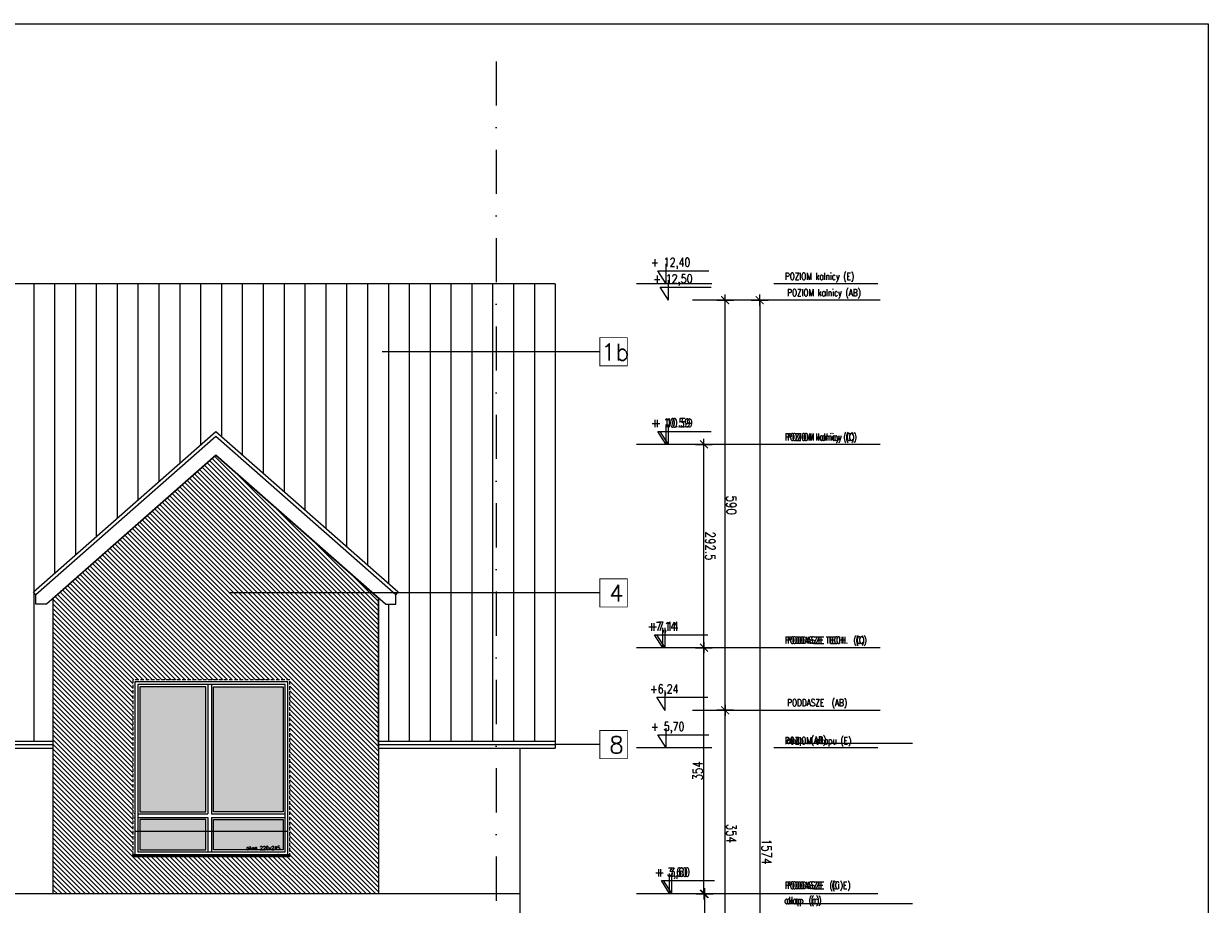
# Model space of a CAD drawing. Header units: millimetres. Extents: x -82287 to 177822, y -399756 to 0.
# Tile 88 of 228: x 76395 to 78099, y -209069 to -207802. Entities that reach past the tile are written whole.
import ezdxf
from ezdxf.enums import TextEntityAlignment as Align

# ---------------------------------------------------------------- set-up
doc = ezdxf.new("R2010")
doc.units = ezdxf.units.MM
doc.header["$MEASUREMENT"] = 0
doc.linetypes.add('SUŁOSZOWA - PB 21 03$0$CARKOVANA', pattern=[7.5, 5, -2.5])
doc.linetypes.add('SUŁOSZOWA - PB 21 03$0$DASHDOT', pattern=[25.4, 12.7, -6.35, 0, -6.35])
doc.layers.get('DEFPOINTS').update_dxf_attribs({"lineweight": 50})
doc.layers.add('FL_XREF', color=252, linetype='Continuous')
for name, color, linetype, lineweight in [('SUŁOSZOWA - PB 21 03$0$! opisy okien elewacja', 251, 'Continuous', 0), ('SUŁOSZOWA - PB 21 03$0$!! 0_ Istn-okna', 251, 'Continuous', 0), ('SUŁOSZOWA - PB 21 03$0$!! 0_bloki rzędnych', 251, 'Continuous', 0), ('SUŁOSZOWA - PB 21 03$0$!! 0_Opis_pom', 251, 'Continuous', 0), ('SUŁOSZOWA - PB 21 03$0$!! 1  WYDZIELENIE PPOŻ', 251, 'Continuous', 0), ('SUŁOSZOWA - PB 21 03$0$!! 1_ELEWACJA KOLOR', 251, 'Continuous', 0), ('SUŁOSZOWA - PB 21 03$0$!! 1_Hatch dach', 251, 'Continuous', 0), ('SUŁOSZOWA - PB 21 03$0$!! 1_OPIS POM NOWE', 251, 'Continuous', 0), ('SUŁOSZOWA - PB 21 03$0$!! 1_projektowana elewacja', 251, 'Continuous', 0), ('SUŁOSZOWA - PB 21 03$0$!!_1  OPISY ELEWACJE', 251, 'Continuous', 0), ('SUŁOSZOWA - PB 21 03$0$0-osie-liniA', 251, 'SUŁOSZOWA - PB 21 03$0$DASHDOT', 0), ('SUŁOSZOWA - PB 21 03$0$0-rzedne-blok', 251, 'Continuous', 0)]:
    doc.layers.add(name, color=color, linetype=linetype, lineweight=lineweight)
doc.layers.add('SUŁOSZOWA - PB 21 03$0$!! 0_ramki', color=251, linetype='Continuous', lineweight=0, plot=False)
doc.layers.add('SUŁOSZOWA - PB 21 03$0$ND', color=251, linetype='Continuous', lineweight=0, plot=False)
doc.styles.add('SUŁOSZOWA - PB 21 03$0$ARIAL', font='tahoma.ttf')
doc.styles.add('SUŁOSZOWA - PB 21 03$0$DEUTSCH', font='SIMPLEX8')
doc.styles.add('SUŁOSZOWA - PB 21 03$0$SIMPLEX', font='simplex.shx', dxfattribs={"width": 0.77})
doc.styles.add('SUŁOSZOWA - PB 21 03$0$TXT', font='simplex.shx')
doc.dimstyles.new('SUŁOSZOWA - PB 21 03$0$OL PB 100', dxfattribs={"dimscale": 4, "dimtxt": 3.5, "dimasz": 0.2, "dimexe": 10, "dimexo": 10, "dimgap": 0.5, "dimtad": 1, "dimdec": 1, "dimrnd": 0.5, "dimzin": 9, "dimdsep": 46, "dimtxsty": 'SUŁOSZOWA - PB 21 03$0$SIMPLEX', "dimblk": 'SUŁOSZOWA - PB 21 03$0$thick_MSz', "dimcen": 0.05, "dimdle": 8, "dimse1": 1, "dimse2": 1, "dimclrd": 256, "dimclre": 256, "dimclrt": 3, "dimadec": 1, "dimazin": 2, "dimtfac": 1, "dimtdec": 1, "dimtix": 1, "dimtofl": 0, "dimtmove": 2, "dimatfit": 3, "dimldrblk": 'SUŁOSZOWA - PB 21 03$0$thick_MSz', "dimfxl": 10, "dimfxlon": 1, "dimtolj": 1, "dimlwd": -1, "dimlwe": -1, "dimarcsym": 0})

# ---------------------------------------------------------------- blocks, each defined once
blk = doc.blocks.new('SUŁOSZOWA - PB 21 03$0$thick_MSz')
for p, q in [((-10, 0), (10, 0)), ((0, 15), (0, -15))]:
    blk.add_line(p, q)
at = {"const_width": 2, "elevation": 2}
blk.add_lwpolyline([(-7.1, -7.1), (7.1, 7.1)], dxfattribs=at)
blk = doc.blocks.new('*D73')
at = {"layer": 'DEFPOINTS', "color": 0, "ltscale": 100, "transparency": 16777216}
for p in [(15846.3, 8789.5), (14272.3, 8752.2), (15846.3, 8606.6)]:
    blk.add_point(p, dxfattribs=at)
at = {"layer": 'SUŁOSZOWA - PB 21 03$0$ND', "ltscale": 100, "transparency": 16777216}
blk.add_line((14273.1, 8789.5), (15845.5, 8789.5), dxfattribs=at)
at = {"layer": 'SUŁOSZOWA - PB 21 03$0$ND', "ltscale": 100, "transparency": 16777216, "xscale": 0.8, "yscale": 0.8, "zscale": 0.8}
for p, rotation in [((14272.3, 8789.5), 180.0000000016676), ((15846.3, 8789.5), 1.667517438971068e-09)]:
    blk.add_blockref('SUŁOSZOWA - PB 21 03$0$thick_MSz', p, dxfattribs=dict(at, rotation=rotation))
at = {"layer": 'SUŁOSZOWA - PB 21 03$0$ND', "color": 3, "ltscale": 100, "transparency": 16777216, "insert": (15065.7, 8799.5), "char_height": 14, "attachment_point": 5, "rotation": 0, "style": 'SUŁOSZOWA - PB 21 03$0$SIMPLEX'}
blk.add_mtext('\\A1;1574', dxfattribs=at)
blk = doc.blocks.new('SUŁOSZOWA - PB 21 03$0$D_kota')
for p, q in [((-0.8, 15), (8.7, 15)), ((8.7, 0), (-0.8, 15)), ((8.7, 0), (8.7, 23))]:
    blk.add_line(p, q)
blk.add_lwpolyline([(-0.8, 15), (57.9, 15)])
at = {"style": 'SUŁOSZOWA - PB 21 03$0$DEUTSCH', "width": 0.8}
blk.add_attdef('POZ.ARCH', (7.3, 19.7), '', height=10, dxfattribs=at)
blk = doc.blocks.new('*D75')
at = {"layer": 'DEFPOINTS', "color": 0, "ltscale": 100, "transparency": 16777216}
for p in [(14862.3, 8739.9), (14862.3, 8648.6), (15216.3, 8648.5)]:
    blk.add_point(p, dxfattribs=at)
at = {"layer": 'SUŁOSZOWA - PB 21 03$0$ND', "ltscale": 100, "transparency": 16777216}
blk.add_line((15215.5, 8739.9), (14863.1, 8739.9), dxfattribs=at)
at = {"layer": 'SUŁOSZOWA - PB 21 03$0$ND', "ltscale": 100, "transparency": 16777216, "xscale": 0.8, "yscale": 0.8, "zscale": 0.8}
for p, rotation in [((14862.3, 8739.9), 180.0000000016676), ((15216.3, 8739.9), 1.667546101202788e-09)]:
    blk.add_blockref('SUŁOSZOWA - PB 21 03$0$thick_MSz', p, dxfattribs=dict(at, rotation=rotation))
at = {"layer": 'SUŁOSZOWA - PB 21 03$0$ND', "color": 3, "ltscale": 100, "transparency": 16777216, "insert": (15039.3, 8748.9), "char_height": 14, "attachment_point": 5, "rotation": 0, "style": 'SUŁOSZOWA - PB 21 03$0$SIMPLEX'}
blk.add_mtext('\\A1;354', dxfattribs=at)
blk = doc.blocks.new('*D76')
at = {"layer": 'DEFPOINTS', "color": 0, "ltscale": 100, "transparency": 16777216}
for p in [(14272.3, 8739.9), (14272.3, 8693), (14862.3, 8648.6)]:
    blk.add_point(p, dxfattribs=at)
at = {"layer": 'SUŁOSZOWA - PB 21 03$0$ND', "ltscale": 100, "transparency": 16777216}
blk.add_line((14861.5, 8739.9), (14273.1, 8739.9), dxfattribs=at)
at = {"layer": 'SUŁOSZOWA - PB 21 03$0$ND', "ltscale": 100, "transparency": 16777216, "xscale": 0.8, "yscale": 0.8, "zscale": 0.8}
for p, rotation in [((14272.3, 8739.9), 180.0000000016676), ((14862.3, 8739.9), 1.667546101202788e-09)]:
    blk.add_blockref('SUŁOSZOWA - PB 21 03$0$thick_MSz', p, dxfattribs=dict(at, rotation=rotation))
at = {"layer": 'SUŁOSZOWA - PB 21 03$0$ND', "color": 3, "ltscale": 100, "transparency": 16777216, "insert": (14567.3, 8748.9), "char_height": 14, "attachment_point": 5, "rotation": 0, "style": 'SUŁOSZOWA - PB 21 03$0$SIMPLEX'}
blk.add_mtext('\\A1;590', dxfattribs=at)
blk = doc.blocks.new('*D78')
at = {"layer": 'DEFPOINTS', "color": 0, "ltscale": 100, "transparency": 16777216}
for p in [(15126.3, 8710.4), (15126.3, 8648.5), (15486.3, 8648.5)]:
    blk.add_point(p, dxfattribs=at)
at = {"layer": 'SUŁOSZOWA - PB 21 03$0$ND', "ltscale": 100, "transparency": 16777216}
blk.add_line((15485.5, 8710.4), (15127.1, 8710.4), dxfattribs=at)
at = {"layer": 'SUŁOSZOWA - PB 21 03$0$ND', "ltscale": 100, "transparency": 16777216, "xscale": 0.8, "yscale": 0.8, "zscale": 0.8, "rotation": 180}
blk.add_blockref('SUŁOSZOWA - PB 21 03$0$thick_MSz', (15126.3, 8710.4), dxfattribs=at)
at = {"layer": 'SUŁOSZOWA - PB 21 03$0$ND', "ltscale": 100, "transparency": 16777216, "xscale": 0.8, "yscale": 0.8, "zscale": 0.8}
blk.add_blockref('SUŁOSZOWA - PB 21 03$0$thick_MSz', (15486.3, 8710.4), dxfattribs=at)
at = {"layer": 'SUŁOSZOWA - PB 21 03$0$ND', "color": 3, "ltscale": 100, "transparency": 16777216, "insert": (15306.3, 8701.4), "char_height": 14, "attachment_point": 5, "rotation": 180, "style": 'SUŁOSZOWA - PB 21 03$0$SIMPLEX'}
blk.add_mtext('\\A1;360', dxfattribs=at)
blk = doc.blocks.new('*D79')
at = {"layer": 'DEFPOINTS', "color": 0, "ltscale": 100, "transparency": 16777216}
for p in [(14772.3, 8709.4), (14772.3, 8648.5), (15126.3, 8648.5)]:
    blk.add_point(p, dxfattribs=at)
at = {"layer": 'SUŁOSZOWA - PB 21 03$0$ND', "ltscale": 100, "transparency": 16777216}
blk.add_line((15125.5, 8709.4), (14773.1, 8709.4), dxfattribs=at)
at = {"layer": 'SUŁOSZOWA - PB 21 03$0$ND', "ltscale": 100, "transparency": 16777216, "xscale": 0.8, "yscale": 0.8, "zscale": 0.8, "rotation": 180}
blk.add_blockref('SUŁOSZOWA - PB 21 03$0$thick_MSz', (14772.3, 8709.4), dxfattribs=at)
at = {"layer": 'SUŁOSZOWA - PB 21 03$0$ND', "ltscale": 100, "transparency": 16777216, "xscale": 0.8, "yscale": 0.8, "zscale": 0.8}
blk.add_blockref('SUŁOSZOWA - PB 21 03$0$thick_MSz', (15126.3, 8709.4), dxfattribs=at)
at = {"layer": 'SUŁOSZOWA - PB 21 03$0$ND', "color": 3, "ltscale": 100, "transparency": 16777216, "insert": (14949.3, 8700.4), "char_height": 14, "attachment_point": 5, "rotation": 180, "style": 'SUŁOSZOWA - PB 21 03$0$SIMPLEX'}
blk.add_mtext('\\A1;354', dxfattribs=at)
blk = doc.blocks.new('*D80')
at = {"layer": 'DEFPOINTS', "color": 0, "ltscale": 100, "transparency": 16777216}
for p in [(14479.8, 8709.4), (14479.8, 8593.5), (14772.3, 8593.5)]:
    blk.add_point(p, dxfattribs=at)
at = {"layer": 'SUŁOSZOWA - PB 21 03$0$ND', "ltscale": 100, "transparency": 16777216}
blk.add_line((14771.5, 8709.4), (14480.6, 8709.4), dxfattribs=at)
at = {"layer": 'SUŁOSZOWA - PB 21 03$0$ND', "ltscale": 100, "transparency": 16777216, "xscale": 0.8, "yscale": 0.8, "zscale": 0.8, "rotation": 180}
blk.add_blockref('SUŁOSZOWA - PB 21 03$0$thick_MSz', (14479.8, 8709.4), dxfattribs=at)
at = {"layer": 'SUŁOSZOWA - PB 21 03$0$ND', "ltscale": 100, "transparency": 16777216, "xscale": 0.8, "yscale": 0.8, "zscale": 0.8}
blk.add_blockref('SUŁOSZOWA - PB 21 03$0$thick_MSz', (14772.3, 8709.4), dxfattribs=at)
at = {"layer": 'SUŁOSZOWA - PB 21 03$0$ND', "color": 3, "ltscale": 100, "transparency": 16777216, "insert": (14626.1, 8718.4), "char_height": 14, "attachment_point": 5, "style": 'SUŁOSZOWA - PB 21 03$0$SIMPLEX'}
blk.add_mtext('\\A1;292.5', dxfattribs=at)
blk = doc.blocks.new('SUŁOSZOWA - PB 21 03$0$N OKNO 220X245')
at = {"layer": 'SUŁOSZOWA - PB 21 03$0$!! 1_Hatch dach', "true_color": 0x575757}
h = blk.add_hatch(dxfattribs=at)
h.set_pattern_fill('DOTS', color=251, angle=360)
h.set_pattern_definition([(180, (74902.1715, -193611.4926), (-0.79375, -1.5875), [0, -1.5875])])
h.paths.add_polyline_path([(74700.2, -203917.2), (74795.2, -203917.2), (74795.2, -203873.7), (74700.2, -203873.7)])
h.paths.add_polyline_path([(74806.2, -203917.2), (74906.2, -203917.2), (74906.2, -203873.7), (74806.2, -203873.7)])
h.paths.add_polyline_path([(74806.2, -203862.7), (74906.2, -203862.7), (74906.2, -203682.7), (74806.2, -203682.7)])
h.paths.add_polyline_path([(74700.2, -203862.7), (74795.2, -203862.7), (74795.2, -203682.7), (74700.2, -203682.7)])
h = blk.add_hatch(dxfattribs=at)
h.set_pattern_fill('ANSI31', color=251, scale=0.05, angle=360)
h.set_pattern_definition([(45, (26142.61758, 33649.01818), (-0.11225320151, 0.11225320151), [])])
h.paths.add_polyline_path([(74690.2, -203924.2), (74916.2, -203924.2), (74916.2, -203927.2), (74690.2, -203927.2)])
blk.add_lwpolyline([(74693.2, -203890.7), (74913.2, -203890.7)])
at = {"layer": 'SUŁOSZOWA - PB 21 03$0$! opisy okien elewacja'}
for p in [(74693.2, -203865.2), (74693.2, -203871.2), (74693.2, -203924.2), (74899.2, -203924.2)]:
    blk.add_point(p, dxfattribs=at)
at = {"layer": 'SUŁOSZOWA - PB 21 03$0$!! 0_ Istn-okna', "linetype": 'SUŁOSZOWA - PB 21 03$0$CARKOVANA', "lineweight": 5}
blk.add_lwpolyline([(74690.2, -203927.2), (74916.2, -203927.2), (74916.2, -203672.7), (74690.2, -203672.7)], close=True, dxfattribs=at)
at = {"layer": 'SUŁOSZOWA - PB 21 03$0$!! 0_ Istn-okna'}
for points in [[(74693.2, -203924.2), (74913.2, -203924.2), (74913.2, -203675.7), (74693.2, -203675.7)], [(74697.2, -203920.2), (74909.2, -203920.2), (74909.2, -203679.7), (74697.2, -203679.7)], [(74795.2, -203682.7), (74700.2, -203682.7), (74700.2, -203862.7), (74795.2, -203862.7)], [(74806.2, -203682.7), (74906.2, -203682.7), (74906.2, -203862.7), (74806.2, -203862.7)], [(74795.2, -203873.7), (74700.2, -203873.7), (74700.2, -203917.2), (74795.2, -203917.2)], [(74806.2, -203873.7), (74906.2, -203873.7), (74906.2, -203917.2), (74806.2, -203917.2)], [(74690.2, -203924.2), (74916.2, -203924.2), (74916.2, -203927.2), (74690.2, -203927.2)]]:
    blk.add_lwpolyline(points, close=True, dxfattribs=at)
for points in [[(74798.2, -203679.7), (74798.2, -203865.7)], [(74803.2, -203679.7), (74803.2, -203865.7)], [(74697.2, -203865.7), (74798.2, -203865.7)], [(74697.2, -203870.7), (74798.2, -203870.7)], [(74798.2, -203870.7), (74798.2, -203920.2)], [(74803.2, -203865.7), (74909.2, -203865.7)], [(74803.2, -203870.7), (74909.2, -203870.7)], [(74803.2, -203870.7), (74803.2, -203920.2)]]:
    blk.add_lwpolyline(points, dxfattribs=at)
at = {"insert": (74853.5, -203912.2), "char_height": 5, "attachment_point": 1, "style": 'SUŁOSZOWA - PB 21 03$0$TXT'}
blk.add_mtext_dynamic_manual_height_columns('okno 220x245', width=87.931, gutter_width=75, heights=[0], dxfattribs=at)
blk = doc.blocks.new('SUŁOSZOWA - PB 21 03$0$BLOK OSIE D-E PD')
at = {"layer": 'SUŁOSZOWA - PB 21 03$0$0-osie-liniA', "ltscale": 5}
blk.add_lwpolyline([(63392.6, -214526.3), (63392.6, -216318.8)], dxfattribs=at)
blk = doc.blocks.new('SUŁOSZOWA - PB 21 03$0$rzędne elewacji 3')
at = {"layer": 'SUŁOSZOWA - PB 21 03$0$0-rzedne-blok'}
for p, q in [((-21412, 5328.3), (-21262.2, 5328.3)), ((-21173, 5328.3), (-21065, 5328.3)), ((-21412.1, 5118.5), (-21262.2, 5118.5)), ((-21173, 5118.5), (-21065, 5118.5)), ((-21412.1, 4974.3), (-21262.2, 4974.3)), ((-21173, 4974.3), (-21065, 4974.3)), ((-21412.1, 4681.8), (-21262.2, 4681.8)), ((-21173, 4681.8), (-21065, 4681.8)), ((-21412.1, 4450.7), (-21262.2, 4450.7)), ((-21173, 4450.7), (-21065, 4450.7))]:
    blk.add_line(p, q, dxfattribs=at)
ref = blk.add_blockref('SUŁOSZOWA - PB 21 03$0$D_kota', (-21101.6, 5327.9), dxfattribs=dict(at, xscale=1.250000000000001, yscale=1.250000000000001, zscale=1.250000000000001, rotation=179.9999999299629))
ref.add_attrib('POZ.ARCH', '+ 3,60', (-21090.7, 5303.3), dxfattribs={"layer": '0', "height": 12.5, "rotation": 180, "style": 'SUŁOSZOWA - PB 21 03$0$DEUTSCH', "width": 0.8})
ref = blk.add_blockref('SUŁOSZOWA - PB 21 03$0$D_kota', (-21096.6, 5118.5), dxfattribs=dict(at, xscale=1.250000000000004, yscale=1.250000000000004, zscale=1.250000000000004, rotation=180))
ref.add_attrib('POZ.ARCH', '+ 5,70', (-21085.8, 5093.9), dxfattribs={"layer": '0', "height": 12.5, "rotation": 180, "style": 'SUŁOSZOWA - PB 21 03$0$DEUTSCH', "width": 0.8})
ref = blk.add_blockref('SUŁOSZOWA - PB 21 03$0$D_kota', (-21091.8, 4974.3), dxfattribs=dict(at, xscale=1.250000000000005, yscale=1.250000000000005, zscale=1.250000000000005, rotation=180))
ref.add_attrib('POZ.ARCH', '+7,14', (-21081, 4949.8), dxfattribs={"layer": '0', "height": 12.5, "rotation": 180, "style": 'SUŁOSZOWA - PB 21 03$0$DEUTSCH', "width": 0.8})
ref = blk.add_blockref('SUŁOSZOWA - PB 21 03$0$D_kota', (-21096.6, 4681.8), dxfattribs=dict(at, xscale=1.250000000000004, yscale=1.250000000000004, zscale=1.250000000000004, rotation=180))
ref.add_attrib('POZ.ARCH', '+ 10.59', (-21085.8, 4657.2), dxfattribs={"layer": '0', "height": 12.5, "rotation": 180, "style": 'SUŁOSZOWA - PB 21 03$0$DEUTSCH', "width": 0.8})
ref = blk.add_blockref('SUŁOSZOWA - PB 21 03$0$D_kota', (-21096.6, 4450.7), dxfattribs=dict(at, xscale=1.250000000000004, yscale=1.250000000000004, zscale=1.250000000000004, rotation=180))
ref.add_attrib('POZ.ARCH', '+ 12,40', (-21085.8, 4426.1), dxfattribs={"layer": '0', "height": 12.5, "rotation": 180, "style": 'SUŁOSZOWA - PB 21 03$0$DEUTSCH', "width": 0.8})
at = {"layer": 'SUŁOSZOWA - PB 21 03$0$0-rzedne-blok', "style": 'SUŁOSZOWA - PB 21 03$0$SIMPLEX', "width": 0.77}
for s, p in [('okap  (c)', (-21277.4, 5342.7)), ('PODDASZE  (Ci E)', (-21278.3, 5321, 0)), ('POZIOM okapu (E)', (-21278.3, 5112.8, 0)), ('PODDASZE TECH.  (C)', (-21278.3, 4968.4, 0)), ('POZIOM kalnicy (C)', (-21278.3, 4676.1, 0)), ('POZIOM kalnicy (E)', (-21278.3, 4445, 0))]:
    blk.add_text(s, height=10, rotation=180, dxfattribs=at).set_placement(p)
blk = doc.blocks.new('SUŁOSZOWA - PB 21 03$0$POZIOMY BLOK')
for p, q in [((14909.91, 9009.49), (14909.91, 8828.06)), ((15140.67, 9009.49), (15140.67, 8828.06)), ((14272.32, 8962.8), (14272.32, 8693.05)), ((14479.8, 8962.8), (14479.8, 8693.05)), ((14772.32, 8962.8), (14772.32, 8693.05)), ((14862.32, 8962.8), (14862.32, 8693.05)), ((15126.32, 8934), (15126.32, 8664.25))]:
    blk.add_line(p, q)
at = {"layer": 'SUŁOSZOWA - PB 21 03$0$0-rzedne-blok'}
ref = blk.add_blockref('SUŁOSZOWA - PB 21 03$0$D_kota', (15125.85, 8652.26), dxfattribs=dict(at, xscale=1.250000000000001, yscale=1.250000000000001, zscale=1.250000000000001, rotation=89.99999992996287))
ref.add_attrib('POZ.ARCH', '+ 3,60', (15101.27, 8641.44), dxfattribs={"layer": '0', "height": 12.5, "rotation": 90, "style": 'SUŁOSZOWA - PB 21 03$0$DEUTSCH', "width": 0.8})
ref = blk.add_blockref('SUŁOSZOWA - PB 21 03$0$D_kota', (14272.32, 8647.32), dxfattribs=dict(at, xscale=1.250000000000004, yscale=1.250000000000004, zscale=1.250000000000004, rotation=90))
ref.add_attrib('POZ.ARCH', '+ 12,50', (14247.74, 8636.49), dxfattribs={"layer": '0', "height": 12.5, "rotation": 90, "style": 'SUŁOSZOWA - PB 21 03$0$DEUTSCH', "width": 0.8})
ref = blk.add_blockref('SUŁOSZOWA - PB 21 03$0$D_kota', (14479.8, 8647.32), dxfattribs=dict(at, xscale=1.250000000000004, yscale=1.250000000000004, zscale=1.250000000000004, rotation=90))
ref.add_attrib('POZ.ARCH', '+ 10.59', (14455.22, 8636.49), dxfattribs={"layer": '0', "height": 12.5, "rotation": 90, "style": 'SUŁOSZOWA - PB 21 03$0$DEUTSCH', "width": 0.8})
ref = blk.add_blockref('SUŁOSZOWA - PB 21 03$0$D_kota', (14772.32, 8642.51), dxfattribs=dict(at, xscale=1.250000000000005, yscale=1.250000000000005, zscale=1.250000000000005, rotation=90))
ref.add_attrib('POZ.ARCH', '+7,14', (14747.74, 8631.68), dxfattribs={"layer": '0', "height": 12.5, "rotation": 90, "style": 'SUŁOSZOWA - PB 21 03$0$DEUTSCH', "width": 0.8})
ref = blk.add_blockref('SUŁOSZOWA - PB 21 03$0$D_kota', (14862.32, 8642.51), dxfattribs=dict(at, xscale=1.250000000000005, yscale=1.250000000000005, zscale=1.250000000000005, rotation=90))
ref.add_attrib('POZ.ARCH', '+6,24', (14837.74, 8631.68), dxfattribs={"layer": '0', "height": 12.5, "rotation": 90, "style": 'SUŁOSZOWA - PB 21 03$0$DEUTSCH', "width": 0.8})
at = {"style": 'SUŁOSZOWA - PB 21 03$0$SIMPLEX', "width": 0.77}
for s, p in [('POZIOM kalnicy (AB)', (14266.63, 8829.03, -0.04)), ('PODDASZE TECH.  (C)', (14766.35, 8829.03, -0.04)), ('POZIOM kalnicy (C)', (14474.11, 8829.03, -0.04)), ('PODDASZE  (AB)', (14856.35, 8829.03, -0.04)), ('PODDASZE  (C)', (15118.99, 8829.03, -0.04)), ('okap  (AB)', (14909.91, 8828.06)), ('okap  (c)', (15140.67, 8828.06))]:
    blk.add_text(s, height=10, rotation=90, dxfattribs=at).set_placement(p)
at = {"layer": 'SUŁOSZOWA - PB 21 03$0$ND', "ltscale": 100}
dim = blk.add_linear_dim(base=(15846.32, 8789.48), p1=(14272.32, 8752.23), p2=(15846.32, 8606.6), angle=180, dimstyle='SUŁOSZOWA - PB 21 03$0$OL PB 100', dxfattribs=at)
dim.commit()
dim.dimension.update_dxf_attribs({"geometry": '*D73', "text_midpoint": (15065.71, 8799.48), "dimtype": 160})
for base, p1, p2, picture, middle in [((14272.32, 8739.89), (14862.32, 8648.65), (14272.32, 8693.05), '*D76', (14567.32, 8748.89)), ((14862.32, 8739.89), (15216.32, 8648.52), (14862.32, 8648.65), '*D75', (15039.32, 8748.89)), ((15126.32, 8710.39), (15486.32, 8648.52), (15126.32, 8648.52), '*D78', (15306.32, 8701.39)), ((14772.32, 8709.43), (15126.32, 8648.52), (14772.32, 8648.52), '*D79', (14949.32, 8700.43))]:
    dim = blk.add_linear_dim(base=base, p1=p1, p2=p2, angle=180, dimstyle='SUŁOSZOWA - PB 21 03$0$OL PB 100', dxfattribs=at)
    dim.commit()
    dim.dimension.update_dxf_attribs({"geometry": picture, "text_midpoint": middle})
dim = blk.add_linear_dim(base=(14479.8, 8709.43), p1=(14772.32, 8593.49), p2=(14479.8, 8593.49), dimstyle='SUŁOSZOWA - PB 21 03$0$OL PB 100', dxfattribs=at)
dim.commit()
dim.dimension.update_dxf_attribs({"geometry": '*D80', "text_midpoint": (14626.06, 8718.43)})
blk = doc.blocks.new('SUŁOSZOWA - PB 21 03')
at = {"layer": 'SUŁOSZOWA - PB 21 03$0$!! 1_ELEWACJA KOLOR'}
h = blk.add_hatch(dxfattribs=at)
h.set_pattern_fill('ANSI31', color=251, scale=1.5, angle=-90)
h.set_pattern_definition([(315, (0, -6910.918), (3.36759605, 3.36759605), [])])
h.paths.add_polyline_path([(76375.42327, -209106.45733), (76600.46691, -209106.45733), (76600.46691, -209052.95733), (76489.80099, -209052.95733), (76489.80099, -209049.95733), (76489.80099, -208798.45733), (76600.46691, -208798.45733), (76609.29737, -208475.27016), (76375.42327, -208681.07936)])
h.paths.add_polyline_path([(76600.46691, -209106.45733), (76843.17147, -209106.45733), (76843.17147, -208681.07936), (76609.29737, -208475.27016), (76600.46691, -208798.45733), (76715.80099, -208798.45733), (76715.80099, -209052.95733), (76600.46691, -209052.95733)])
at = {"layer": 'SUŁOSZOWA - PB 21 03$0$!! 1_Hatch dach'}
h = blk.add_hatch(dxfattribs=at)
h.set_pattern_fill('_USER', color=8, scale=30, angle=90, pattern_type=0)
h.set_pattern_definition([(90, (0, 0), (-30, 2e-15), [])])
h.paths.add_polyline_path([(75630.92327, -208626.32851), (75630.92327, -208228.75994), (75282.42327, -208228.75994), (75282.42327, -208724.1193), (75333.72641, -208769.26606), (75330.42327, -208773.01963), (75330.42327, -208786.34029), (75315.28616, -208786.34029), (75305.42327, -208777.66095), (75305.42327, -208886.62491), (75509.29737, -208886.62491), (75509.29737, -208766.66095), (75486.93448, -208786.34029), (75471.79737, -208786.34029), (75471.79737, -208773.01963), (75468.49423, -208769.26606)])
h.paths.add_polyline_path([(75342.95555, -208600.81178), (75342.95555, -208595.81178), (75342.95555, -208463.81178), (75456.70555, -208463.81178), (75456.70555, -208597.81178), (75456.70555, -208600.81178)], flags=16)
h.paths.add_polyline_path([(75344.95555, -208595.81178), (75344.95555, -208465.81178), (75454.70555, -208465.81178), (75454.70555, -208595.81178)], flags=0)
h.paths.add_polyline_path([(75349.95555, -208590.81178), (75349.95555, -208470.81178), (75449.70555, -208470.81178), (75449.70555, -208590.81178)], flags=0)
h.paths.add_polyline_path([(75351.95555, -208587.81178), (75351.95555, -208472.81178), (75399.01217, -208472.81178), (75399.83055, -208470.81178), (75400.64893, -208472.81178), (75447.70555, -208472.81178), (75447.70555, -208587.81178)], flags=0)
h.paths.add_polyline_path([(75351.95555, -208587.81178), (75351.95555, -208472.81178), (75447.70555, -208472.81178), (75447.70555, -208587.81178)], flags=0)
h.paths.add_polyline_path([(75342.95555, -208437.52314), (75342.95555, -208432.52314), (75342.95555, -208300.52314), (75456.70555, -208300.52314), (75456.70555, -208434.52314), (75456.70555, -208437.52314)], flags=16)
h.paths.add_polyline_path([(75344.95555, -208432.52314), (75344.95555, -208302.52314), (75454.70555, -208302.52314), (75454.70555, -208432.52314)], flags=0)
h.paths.add_polyline_path([(75349.95555, -208427.52314), (75349.95555, -208307.52314), (75449.70555, -208307.52314), (75449.70555, -208427.52314)], flags=0)
h.paths.add_polyline_path([(75447.70555, -208424.52314), (75351.95555, -208424.52314), (75351.95555, -208309.52314), (75399.01217, -208309.52314), (75399.83055, -208307.52314), (75400.64893, -208309.52314), (75447.70555, -208309.52314)], flags=0)
h.paths.add_polyline_path([(75447.70555, -208424.52314), (75351.95555, -208424.52314), (75351.95555, -208309.52314), (75447.70555, -208309.52314)], flags=0)
h.paths.add_polyline_path([(75282.42327, -208228.75994), (75031.92327, -208228.75994), (75031.92327, -208503.6793), (75282.42327, -208724.1193)])
h.paths.add_polyline_path([(75031.92327, -208228.75994), (74947.42327, -208228.75994), (74947.42327, -208454.61771), (74961.79737, -208441.96851), (75031.92327, -208503.6793)])
h.paths.add_polyline_path([(76204.90824, -208300.52314), (76229.92327, -208300.52314), (76229.92327, -208228.75994), (75630.92327, -208228.75994), (75630.92327, -208626.32851), (75840.42327, -208441.96851), (76212.35232, -208769.26606), (76209.04918, -208773.01963), (76209.04918, -208786.34029), (76193.91206, -208786.34029), (76171.54918, -208766.66095), (76171.54918, -208886.62491), (76229.92327, -208886.62491), (76229.92327, -208600.81178), (76204.90824, -208600.81178), (76204.90824, -208595.81178), (76204.90824, -208463.81178), (76229.92327, -208463.81178), (76229.92327, -208437.52314), (76204.90824, -208437.52314), (76204.90824, -208432.52314)])
h.paths.add_polyline_path([(77012.42327, -208228.75994), (76229.92327, -208228.75994), (76229.92327, -208300.52314), (76318.65824, -208300.52314), (76318.65824, -208434.52314), (76318.65824, -208437.52314), (76229.92327, -208437.52314), (76229.92327, -208463.81178), (76318.65824, -208463.81178), (76318.65824, -208597.81178), (76318.65824, -208600.81178), (76229.92327, -208600.81178), (76229.92327, -208886.62491), (76375.42327, -208886.62491), (76375.42327, -208681.07936), (76365.56039, -208689.7587), (76350.42327, -208689.7587), (76350.42327, -208676.43804), (76347.12013, -208672.68447), (76609.29737, -208441.96851), (76871.4746, -208672.68447), (76868.17147, -208676.43804), (76868.17147, -208689.7587), (76853.03435, -208689.7587), (76843.17147, -208681.07936), (76843.17147, -208886.62491), (77012.42327, -208886.62491)])
h.paths.add_polyline_path([(77096.92327, -208228.75994), (77012.42327, -208228.75994), (77012.42327, -208886.62491), (77096.92327, -208886.62491)])
h.paths.add_polyline_path([(75371.7833, -208589.31882), (75433.80711, -208589.31882), (75433.80711, -208580.15216), (75371.7833, -208580.15216)], flags=8)
h.paths.add_polyline_path([(75371.7833, -208426.03018), (75433.80711, -208426.03018), (75433.80711, -208416.86351), (75371.7833, -208416.86351)], flags=8)
blk.add_lwpolyline([(76843.17147, -208681.07936), (76843.17147, -209106.45733), (76375.42327, -209106.45733), (76375.42327, -208681.07936), (76609.29737, -208475.27016)], close=True)
blk.add_lwpolyline([(76712.80099, -208801.45733), (76612.80099, -208801.45733)])
at = {"layer": 'SUŁOSZOWA - PB 21 03$0$!! 0_ramki'}
for p, q in [((70976.65678, -207854.77203), (78036.4108, -207854.77203)), ((78036.4108, -207854.77203), (78036.4108, -210097.45169))]:
    blk.add_line(p, q, dxfattribs=at)
at = {"layer": 'SUŁOSZOWA - PB 21 03$0$!! 1_projektowana elewacja'}
for points in [[(77096.92327, -208228.75994), (74947.42327, -208228.75994)], [(77096.92327, -208228.75994), (77096.92327, -208896.62491)], [(76871.4746, -208672.68447), (76609.29737, -208441.96851), (76347.12013, -208672.68447)], [(76868.17147, -208676.43804), (76609.29737, -208448.62884), (76350.42327, -208676.43804)], [(76853.03435, -208689.7587), (76609.29737, -208475.27016), (76365.56039, -208689.7587)], [(76365.56039, -208689.7587), (76350.42327, -208689.7587), (76350.42327, -208676.43804), (76347.12013, -208672.68447)], [(76375.42327, -208896.62491), (76375.42327, -208681.07936)], [(76843.17147, -208896.62491), (76843.17147, -208681.07936)], [(76853.03435, -208689.7587), (76868.17147, -208689.7587), (76868.17147, -208676.43804), (76871.4746, -208672.68447)], [(76171.54918, -208886.62491), (76375.42327, -208886.62491)], [(76171.54918, -208891.62491), (76375.42327, -208891.62491)], [(76171.54918, -208896.62491), (76375.42327, -208896.62491)], [(76843.17147, -208886.62491), (77096.92327, -208886.62491)], [(76843.17147, -208891.62491), (77096.92327, -208891.62491)], [(76843.17147, -208896.62491), (77096.92327, -208896.62491)], [(77046.92327, -209466.45733), (77046.92327, -208896.62491)]]:
    blk.add_lwpolyline(points, dxfattribs=at)
at = {"layer": 'SUŁOSZOWA - PB 21 03$0$!!_1  OPISY ELEWACJE', "const_width": 1.2}
for points in [[(77161.32689, -208347.00804), (77161.32689, -208306.46325), (77201.04123, -208306.46325), (77201.04123, -208347.00804)], [(77161.32689, -208347.00804), (77161.32689, -208306.46325), (77201.04123, -208306.46325), (77201.04123, -208347.00804)], [(77161.32689, -208693.79241), (77161.32689, -208653.24762), (77201.04123, -208653.24762), (77201.04123, -208693.79241)], [(77161.32689, -208693.79241), (77161.32689, -208653.24762), (77201.04123, -208653.24762), (77201.04123, -208693.79241)], [(77161.32689, -208911.8973), (77161.32689, -208871.35251), (77201.04123, -208871.35251), (77201.04123, -208911.8973)], [(77161.32689, -208911.8973), (77161.32689, -208871.35251), (77201.04123, -208871.35251), (77201.04123, -208911.8973)]]:
    blk.add_lwpolyline(points, close=True, dxfattribs=at)
at = {"layer": 'SUŁOSZOWA - PB 21 03$0$!!_1  OPISY ELEWACJE'}
for points in [[(77161.32689, -208326.73564), (76848.39116, -208326.73564)], [(77161.32689, -208673.52002), (76627.77394, -208673.52002)], [(77161.32689, -208891.62491), (77098.71934, -208891.62491)]]:
    blk.add_lwpolyline(points, dxfattribs=at)
at = {"layer": 'SUŁOSZOWA - PB 21 03$0$ND'}
blk.add_lwpolyline([(77046.92327, -209106.45733), (74445.44004, -209106.45733)], dxfattribs=at)
for name, p in [('SUŁOSZOWA - PB 21 03$0$BLOK OSIE D-E PD', (13619.85593, 6617.30292)), ('SUŁOSZOWA - PB 21 03$0$N OKNO 220X245', (1799.62952, -5125.70975))]:
    blk.add_blockref(name, p)
at = {"layer": 'SUŁOSZOWA - PB 21 03$0$!! 0_bloki rzędnych', "rotation": 270}
blk.add_blockref('SUŁOSZOWA - PB 21 03$0$POZIOMY BLOK', (68601.74391, -193980.13483), dxfattribs=at)
at = {"layer": 'SUŁOSZOWA - PB 21 03$0$!! 1  WYDZIELENIE PPOŻ', "rotation": 180}
blk.add_blockref('SUŁOSZOWA - PB 21 03$0$rzędne elewacji 3', (56149.26658, -203778.10743), dxfattribs=at)
at = {"layer": 'SUŁOSZOWA - PB 21 03$0$!! 0_Opis_pom', "ltscale": 0.7, "style": 'SUŁOSZOWA - PB 21 03$0$ARIAL'}
for tag, p in [('B0,19', (52679.2094, -194257.55204)), ('B2,14', (73874.0461, -194402.0887)), ('B1,21', (60405.50261, -194427.18207)), ('B2,12', (73342.49259, -194413.89249)), ('B2,11', (73069.01144, -194438.89383)), ('B2,16', (75195.07765, -194441.83446)), ('B0,15', (51514.15008, -194461.8073)), ('A1,1', (58808.06672, -194460.94161)), ('A1,16', (59129.54925, -194448.08429)), ('B1/17', (59524.53699, -194450.37428)), ('B1,19', (59914.81903, -194448.15658)), ('1,22', (60947.33929, -194456.1144)), ('1,23', (61575.22173, -194450.37428)), ('B0,18', (52071.43815, -194478.40179)), ('B1,18', (59715.51745, -194473.87108)), ('B2,17', (75506.7465, -194471.3759)), ('B2,19.1', (76701.67035, -194466.03695)), ('B3,7', (87459.81312, -194465.07097)), ('B3,3', (88235.73906, -194465.79732)), ('B3,8', (90006.66539, -194478.47972)), ('B1,20', (60198.53687, -194490.17374)), ('B2,10', (72728.63362, -194489.37283)), ('B2,15', (74566.38885, -194487.81114)), ('B3,6', (86826.65132, -194483.15512)), ('A0,6', (49094.40602, -194505.72387)), ('A2,5', (72452.45009, -194505.90583)), ('B2,13', (73649.91716, -194500.01242)), ('A0,4', (49692.81919, -194517.93289)), ('A0,3', (49906.53818, -194524.03766)), ('B0,20', (53125.45224, -194527.8835)), ('B0,22', (54187.56644, -194519.04308)), ('A1,6', (58565.96262, -194514.50753)), ('B1,1', (61908.24378, -194515.48656)), ('A0,5', (49399.71914, -194533.19455)), ('B0,21', (53847.26622, -194535.08002)), ('B1,3', (62229.35503, -194604.49851)), ('B2,18', (75922.43604, -194612.23635)), ('B2,19', (77152.69039, -194617.53776)), ('A3,4', (85509.27934, -194642.47136)), ('B0,24B', (54824.42896, -194684.26784)), ('B1,4', (63476.45184, -194691.11207)), ('B0,13', (50367.63944, -194706.5583)), ('B0,16', (51457.40872, -194704.43091)), ('B0,17', (51897.58569, -194706.77195)), ('A2,4', (71695.75649, -194707.44268)), ('A1,5', (58149.22649, -194724.80163)), ('A2.1', (72371.45884, -194731.56251)), ('B0,23', (54542.05776, -194742.93939)), ('A1,2', (58744.42262, -194746.622)), ('B1,2D', (60756.29674, -194750.92727)), ('A1,15', (59129.54925, -194780.73348)), ('A3.1', (86079.08704, -194786.62422)), ('B0,14', (50962.60809, -194789.06568)), ('B1,4', (63483.03852, -194791.04365)), ('A0,2', (49295.91259, -194810.95246)), ('B2.7', (74548.27897, -194836.12781)), ('B0,7', (52851.95551, -194845.56115)), ('B1,2B', (62374.83512, -194841.86715)), ('B3,2', (89035.72921, -194837.99287)), ('B1,2A', (61803.35407, -194869.27513)), ('B0,8', (51561.38742, -194890.27848)), ('A3.2', (86016.50296, -195004.88875)), ('A1,3', (58810.05243, -195008.83917)), ('A0,1', (49914.27925, -195025.82804)), ('A0,10', (49695.87246, -195042.9259)), ('B0,17', (51225.06492, -195049.74007)), ('B0,6', (52110.41055, -195069.39267)), ('B1,8', (61403.63433, -195071.25189)), ('A2.2', (72371.45884, -195070.78713)), ('B2.2', (74976.1855, -195068.47988)), ('A0,7', (49042.50308, -195082.6056)), ('B3,11', (88623.94853, -195099.23575)), ('B3,4', (87612.56208, -195132.78192)), ('B3,5', (86839.47632, -195174.05241)), ('B0,12', (50313.60595, -195207.52936)), ('B0,11', (50726.178, -195219.06638)), ('B3,10', (89778.42161, -195220.68871)), ('B0,24A', (54359.17011, -195245.97867)), ('B1,6', (63686.26823, -195231.3997)), ('B0,10', (51476.34179, -195259.44699)), ('A1,4', (58093.66276, -195250.96213)), ('B3,9', (90479.74099, -195260.18621)), ('A0,11', (49643.96951, -195271.84772)), ('A0,8', (49042.50308, -195293.21363)), ('B0,9', (51798.4912, -195291.17482)), ('B1,14', (59332.54805, -195280.73534)), ('B2,21', (75970.16114, -195290.81005)), ('B1,13', (60186.62513, -195314.46953)), ('B0,3', (52068.59538, -195319.60465)), ('B1,10', (60892.94126, -195319.45825)), ('B1,5', (63419.22943, -195317.21026)), ('A2.3', (71832.37045, -195318.78232)), ('B2,9', (73175.51251, -195317.21162)), ('B2,4', (74493.5947, -195318.7733)), ('B2,3', (74674.2815, -195319.28036)), ('A3,3', (85569.83931, -195318.78232)), ('B3,1', (88723.65615, -195329.98594)), ('B1,9', (61058.12383, -195344.48743)), ('B2,8', (73894.209, -195338.18956)), ('B2.1', (75304.74121, -195348.36327)), ('B2,20', (77211.021, -195343.82367)), ('B0,2', (52227.2348, -195357.98297)), ('B1,2C', (61827.40698, -195369.02625)), ('B1,7', (62134.52151, -195372.05069)), ('A0,9', (49001.50444, -195413.15723)), ('B0,1', (53061.17304, -195403.85659)), ('A0,12', (49689.76592, -195485.50737)), ('B0,4', (52224.78303, -195500.96352)), ('B1,11', (61050.00078, -195512.89565)), ('B2,5', (74686.48999, -195507.24036)), ('B1,12', (60864.00751, -195544.00738)), ('B2,6', (74499.29165, -195549.55175)), ('B0,5', (52066.14362, -195556.83806)), ('C2,2', (74812.78942, -195865.8959)), ('C1,3', (61091.58871, -195973.27844)), ('C0,2A', (52278.30875, -196050.48297)), ('C0,1', (52808.36775, -196132.34208)), ('C1,2', (61690.27405, -196439.72387)), ('C1,1', (62060.59754, -196465.28533)), ('C3,1', (88979.71614, -196545.67785)), ('C0,2B', (53028.88223, -196668.8019)), ('C1,4', (61008.68123, -196686.32122)), ('C2,1', (75334.65984, -196786.2197)), ('C2,3', (74834.65119, -196933.26657)), ('C1,5', (61062.7252, -196991.42453)), ('C1,10', (62127.38542, -196998.81344)), ('C1,9', (62147.33751, -197289.53424)), ('C0,3', (52181.98562, -197341.92176)), ('C1,6', (61131.41824, -197329.69535)), ('C0,4', (52345.96562, -197596.60561)), ('D1,1', (73931.12245, -197584.03121)), ('D0,18', (60296.49264, -197617.95269)), ('C2,4', (75243.70451, -197663.89)), ('D0,7', (59141.53804, -197722.84718)), ('D0,17', (60701.16801, -197741.44864)), ('C1,7', (61222.2575, -197737.18052)), ('D1,4', (73157.19908, -197744.29721)), ('D0,3', (59562.25866, -197751.14316)), ('D1,6', (72757.78643, -197751.22612)), ('D0,6', (58741.71849, -197802.61699)), ('D0,10', (58357.73602, -197820.93991)), ('D,09', (59195.67196, -197881.51243)), ('C0,5', (52269.72696, -197902.4362)), ('C0,6', (52872.93793, -197917.07354)), ('D0,2', (59943.06082, -197917.06725)), ('D0,16', (60721.3534, -197935.2949)), ('D1,3', (73475.28953, -197924.29875)), ('D0,8', (59058.9008, -197963.64925)), ('D0,5', (59448.52586, -197969.8061)), ('C2,5', (74555.08284, -197988.7886)), ('D1,5', (73291.61607, -197999.29956)), ('D0,4', (59655.02693, -198042.2589)), ('D0,15', (60692.12223, -198127.4643)), ('D0,1', (59931.33074, -198173.12806)), ('D1,2', (73578.07819, -198172.30068)), ('D0,11', (58161.27105, -198211.45823)), ('D0,12', (58250.99458, -198537.17631)), ('D0,13', (58250.99458, -198764.99605)), ('D1,7', (71854.87376, -198786.88467)), ('D0,14', (59130.08589, -198795.3373)), ('D1,8', (71715.35366, -199212.44512))]:
    blk.add_attdef(tag, text='', height=11.968, dxfattribs=at).set_placement(p, align=Align.MIDDLE_CENTER)
at = {"layer": 'SUŁOSZOWA - PB 21 03$0$!! 1_OPIS POM NOWE', "style": 'SUŁOSZOWA - PB 21 03$0$ARIAL'}
for tag, p in [('C1.7A', (61271.6179, -197538.30303)), ('C2.5B', (74970.66097, -197546.70728)), ('C2,5C', (74903.71123, -197659.13664)), ('C2.4', (75374.07862, -197726.11453)), ('D1,2B', (74322.25834, -197791.43247)), ('C1.7C', (61260.26049, -197811.38428)), ('C1.8B', (61588.27341, -197817.62151)), ('C1.8A', (61884.42005, -197818.94854)), ('C1.7B', (61322.12354, -197933.89849)), ('C2,5A', (74943.41937, -197993.49482)), ('E1.2', (62164.78326, -198139.98688)), ('E1.5E', (62692.10372, -198153.27854)), ('D1,2C', (73419.9359, -198156.57844)), ('E3.1', (88990.58975, -198158.87886)), ('D1,2A', (74280.17915, -198172.30068)), ('E2.9', (75361.45041, -198161.88904)), ('E2.7', (76022.45692, -198162.26272)), ('E1.1', (61330.46191, -198191.9806)), ('E1.5D', (62993.60773, -198185.416)), ('E1.5C', (63016.9343, -198246.3437)), ('E1.5B', (63264.15117, -198307.8661)), ('E3.2', (88781.41347, -198385.24275)), ('E1.6', (61022.6264, -198421.00827)), ('E2.2', (74782.75417, -198427.85813)), ('E2.8', (75757.29014, -198437.09188)), ('E2.6', (76531.8031, -198444.40756)), ('E1.5A', (63049.47589, -198456.39852)), ('E3.4', (89392.22607, -198450.03942)), ('E1.5F', (62736.15118, -198589.14592)), ('E1.5G', (62892.39981, -198586.12622)), ('E1,4', (61888.25021, -198652.6996)), ('E2.1', (75803.99631, -198697.05773)), ('E1.5L', (63297.7633, -198733.65678)), ('E1.3', (61058.5992, -198806.28147)), ('E1.5H', (62893.53005, -198830.01758)), ('E2,3', (74778.52304, -198843.9541)), ('E3.3', (89150.95684, -198867.32581)), ('E1.5K', (63266.15427, -198904.67789)), ('E1.5I', (62723.74907, -199005.87002)), ('E2.4', (75135.87669, -199083.20857)), ('E2.5', (76615.04061, -199164.91143)), ('E1.5J', (63204.25187, -199215.697))]:
    blk.add_attdef(tag, text='', height=11.968, dxfattribs=at).set_placement(p, align=Align.MIDDLE_CENTER)
at = {"layer": 'SUŁOSZOWA - PB 21 03$0$!!_1  OPISY ELEWACJE', "char_height": 24, "attachment_point": 1, "style": 'SUŁOSZOWA - PB 21 03$0$TXT'}
for s, insert in [('1b', (77163.56059, -208315.13188)), ('4', (77175.02881, -208661.91625)), ('8', (77175.02881, -208880.02114))]:
    blk.add_mtext_dynamic_manual_height_columns(s, width=40.5447886, gutter_width=90, heights=[0], dxfattribs=dict(at, insert=insert))

msp = doc.modelspace()

# ---------------------------------------------------------------- block references
at = {"layer": 'FL_XREF'}
msp.add_blockref('SUŁOSZOWA - PB 21 03', (62.3, 52.9), dxfattribs=at)

doc.saveas('drawing.dxf')
